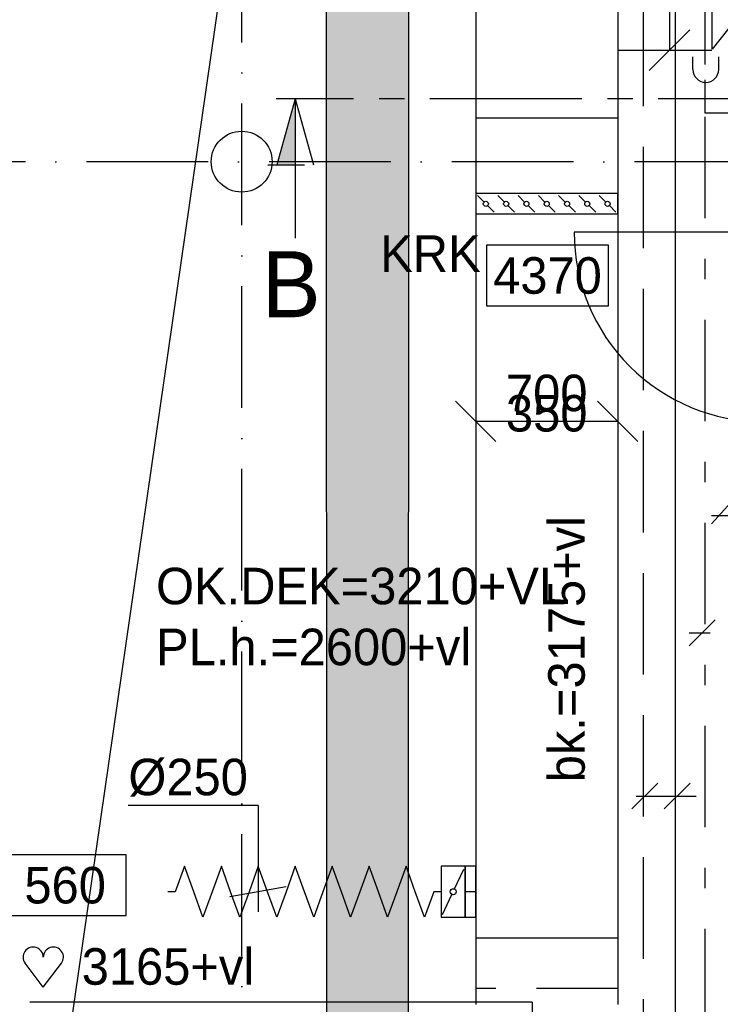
# Model space of a CAD drawing. Extents: x -39327 to 109237, y 358172 to 442272.
# Tile 35 of 96: x 28214 to 31666, y 406842 to 411692. Entities that reach past the tile are written whole.
import ezdxf
from ezdxf.enums import TextEntityAlignment as Align

# ---------------------------------------------------------------- set-up
doc = ezdxf.new("R2010")
doc.units = 0
doc.header["$LTSCALE"] = 100
for name, pattern in [('2322107', [2000, 1000, 1000]), ('2322108', [7, 5, -2]), ('2322109', [10, 5, -2, 1, -2]), ('CENTER2', [11.25, 7.5, -1.25, 1.25, -1.25]), ('CENTER4', [5, 3.125, -0.625, 0.625, -0.625]), ('DASHDOT', [9, 6, -1.5, 0, -1.5]), ('LURETOUR', [6, 4, -2])]:
    doc.linetypes.add(name, pattern=pattern)
doc.layers.get('0').update_dxf_attribs({"linetype": 'CONTINUOUS'})
for name, color, linetype in [('AL$1----_ALGEMEEN', 7, 'CONTINUOUS'), ('AL$7----_STRAMIEN', 1, 'DASHDOT'), ('AL28----_KONSTRUKTIE', 3, 'CONTINUOUS'), ('AL32----_DRAAIRICHTING', 1, 'CONTINUOUS'), ('BOUW', 8, 'CONTINUOUS'), ('DOORSNEDE', 1, 'CONTINUOUS'), ('KABELGOOT1', 8, 'CONTINUOUS'), ('WL531---', 4, 'CONTINUOUS'), ('WL561---_AANVOER', 4, 'CONTINUOUS'), ('WL561---_RETOUR', 4, 'CONTINUOUS'), ('WL570---', 3, 'CONTINUOUS'), ('WL570---_HARTLIJN', 1, 'CONTINUOUS'), ('WL570---_RETOUR', 3, 'CONTINUOUS'), ('WM570---', 1, 'CONTINUOUS')]:
    doc.layers.add(name, color=color, linetype=linetype)
doc.styles.add('BURO-018', font='BUROFONT.shx', dxfattribs={"height": 180})
doc.styles.add('BURO-050', font='BUROFONT.shx', dxfattribs={"height": 500})

# ---------------------------------------------------------------- blocks, each defined once
blk = doc.blocks.new('LU-2D-K-2BC')
at = {"color": 0, "linetype": 'CONTINUOUS'}
for p, q in [((-0.5, 350), (0.5, 350)), ((-0.5, -350), (0.5, -350))]:
    blk.add_line(p, q, dxfattribs=at)
blk = doc.blocks.new('LU-2D-KL-2BC64')
at = {"color": 0, "linetype": 'CONTINUOUS'}
for p, q in [((-50, 350), (-50, -350)), ((50, 350), (-50, 350)), ((8.8, 308.8), (41.2, 341.2)), ((50, -350), (50, 350)), ((-8.8, 291.2), (-41.2, 258.8)), ((8.8, 208.8), (41.2, 241.2)), ((-8.8, 191.2), (-41.2, 158.8)), ((8.8, 108.8), (41.2, 141.2)), ((-8.8, 91.2), (-41.2, 58.8)), ((8.8, 8.8), (41.2, 41.2)), ((-8.8, -8.8), (-41.2, -41.2)), ((8.8, -91.2), (41.2, -58.8)), ((-8.8, -108.8), (-41.2, -141.2)), ((8.8, -191.2), (41.2, -158.8)), ((-8.8, -208.8), (-41.2, -241.2)), ((8.8, -291.2), (41.2, -258.8)), ((-8.8, -308.8), (-41.2, -341.2)), ((-50, -350), (50, -350))]:
    blk.add_line(p, q, dxfattribs=at)
for centre in [(0, 300), (0, 200), (0, 100), (0, 0), (0, -100), (0, -200), (0, -300)]:
    blk.add_circle(centre, 12.5, dxfattribs=at)
blk = doc.blocks.new('*U42', base_point=(25700.6, 53052.8))
at = {"layer": 'WM570---', "linetype": 'CONTINUOUS'}
for p, q in [((25250.9, 53152.5), (25450.3, 52953.1)), ((25950.9, 53152.5), (26150.3, 52953.1)), ((26050.6, 53052.8), (25350.6, 53052.8))]:
    blk.add_line(p, q, dxfattribs=at)
at = {"layer": 'WM570---', "linetype": 'CONTINUOUS', "style": 'BURO-018'}
for s, p in [('700', (25700.6, 53102.8)), ('350', (25700.6, 53002.8))]:
    blk.add_text(s, height=180, dxfattribs=at).set_placement(p, align=Align.CENTER)
blk = doc.blocks.new('LU-ORND')
at = {"color": 0, "linetype": 'CONTINUOUS'}
for p, q in [((-3, 1.5), (-3, -1.5)), ((3, 1.5), (-3, 1.5)), ((3, -1.5), (3, 1.5)), ((-3, -1.5), (3, -1.5))]:
    blk.add_line(p, q, dxfattribs=at)
blk = doc.blocks.new('LU-1D-KL-FA76')
at = {"color": 0, "linetype": 'CONTINUOUS'}
for p, q in [((-59.4, 125), (-59.4, -125)), ((59.4, 125), (-59.4, 125)), ((53, 111.6), (6.4, 13.4)), ((59.4, -125), (59.4, 125)), ((-6.4, -13.4), (-53, -111.6)), ((-59.4, -125), (59.4, -125))]:
    blk.add_line(p, q, dxfattribs=at)
blk.add_circle((0, 0), 14.8, dxfattribs=at)
blk = doc.blocks.new('LU-1D-BO-5A-FA33')
at = {"color": 0, "linetype": 'CONTINUOUS'}
for p, q in [((125, 51.3), (-125, 51.3)), ((-125, 51.3), (-125, 0)), ((125, 0), (125, 51.3)), ((-125, 0), (125, 0))]:
    blk.add_line(p, q, dxfattribs=at)
at = {"layer": 'WL570---_HARTLIJN', "linetype": 'CENTER4'}
blk.add_line((0, 0), (0, 51.3), dxfattribs=at)
blk = doc.blocks.new('LU-1D-F-FA543')
at = {"color": 0, "linetype": 'CONTINUOUS'}
for p, q in [((-636.9, 0), (-591.5, 125)), ((-591.5, 125), (-546, 0)), ((-455, 0), (-409.5, 125)), ((-409.5, 125), (-364, 0)), ((-273, 0), (-227.5, 125)), ((-227.5, 125), (-182, 0)), ((-91, 0), (-45.5, 125)), ((-45.5, 125), (0, 0)), ((91, 0), (136.5, 125)), ((136.5, 125), (182, 0)), ((273, 0), (318.5, 125)), ((318.5, 125), (364, 0)), ((455, 0), (500.5, 125)), ((500.5, 125), (546, 0)), ((-673.6, 0), (-636.9, 0)), ((-546, 0), (-500.5, -125)), ((-500.5, -125), (-455, 0)), ((-364, 0), (-318.5, -125)), ((-318.5, -125), (-273, 0)), ((-182, 0), (-136.5, -125)), ((-136.5, -125), (-91, 0)), ((0, 0), (45.5, -125)), ((45.5, -125), (91, 0)), ((182, 0), (227.5, -125)), ((227.5, -125), (273, 0)), ((364, 0), (409.5, -125)), ((409.5, -125), (455, 0)), ((546, 0), (591.5, -125)), ((591.5, -125), (636.9, 0)), ((636.9, 0), (673.6, 0))]:
    blk.add_line(p, q, dxfattribs=at)
blk = doc.blocks.new('*U217', base_point=(23778.5, 50246.5))
at = {"color": 0, "linetype": 'CONTINUOUS'}
for p, q in [((23778.5, 50550.3), (23138.6, 50550.3)), ((23778.5, 50550.3), (23778.5, 50025.3)), ((23917.4, 50149.8), (23639.7, 50100.8))]:
    blk.add_line(p, q, dxfattribs=at)
at = {"layer": 'WM570---', "linetype": 'CONTINUOUS', "style": 'BURO-018'}
blk.add_text('%%c250', height=180, dxfattribs=at).set_placement((23728.5, 50600.3), align=Align.RIGHT)
blk = doc.blocks.new('HART')
at = {"color": 1}
for q in [(-39.7, 52.4), (39.7, 52.4)]:
    blk.add_line((0, 0), q, dxfattribs=at)
for centre, start, end in [((-22.1, 65.7), 0, 217.1867), ((22.1, 65.7), 322.8133, 180)]:
    blk.add_arc(centre, 22.1, start, end, dxfattribs=at)
blk = doc.blocks.new('LDS')
at = {"color": 0, "linetype": 'CONTINUOUS'}
for p, q in [((0, 1), (1, 1)), ((0, -1), (1, -1))]:
    blk.add_line(p, q, dxfattribs=at)
blk.add_arc((0, 0), 1, 90, 270, dxfattribs=at)
blk = doc.blocks.new('LU-2D-K-3E8')
at = {"color": 0, "linetype": 'CONTINUOUS'}
for p, q in [((-0.5, 500), (0.5, 500)), ((-0.5, -500), (0.5, -500))]:
    blk.add_line(p, q, dxfattribs=at)
blk = doc.blocks.new('*U306', base_point=(30864.7, 412041.9))
at = {"layer": 'WM570---', "linetype": 'CONTINUOUS'}
for p, q in [((30964.4, 412641.6), (30765, 412442.2)), ((30864.7, 412541.9), (30864.7, 411541.9)), ((30964.4, 411641.6), (30765, 411442.2))]:
    blk.add_line(p, q, dxfattribs=at)
at = {"layer": 'WM570---', "linetype": 'CONTINUOUS', "style": 'BURO-018'}
for s, p in [('1000', (30814.7, 412041.9)), ('250', (30914.7, 412041.9))]:
    blk.add_text(s, height=180, rotation=90, dxfattribs=at).set_placement(p, align=Align.CENTER)
blk = doc.blocks.new('A$C6E6F3BC9')
at = {"layer": 'KABELGOOT1'}
h = blk.add_hatch(dxfattribs=at)
h.set_pattern_fill('DOTS', color=256, scale=20, style=0)
h.set_pattern_definition([(0, (-2505.993, 85430.135), (15.875, 31.75), [0, -31.75])])
h.paths.add_polyline_path([(22012.7, 33340), (22013.7, 41591.6), (21609.8, 41591.6), (21611.6, 32747.4), (22208.6, 32747.4), (22208.6, 33265), (22087.7, 33265)])
for p, q in [((21612.7, 27183, 2750), (21609.7, 41937, 2750)), ((22013.7, 41662, 2750), (22012.7, 33340, 2750))]:
    blk.add_line(p, q, dxfattribs=at)

msp = doc.modelspace()

# ---------------------------------------------------------------- linework, layer by layer
at = {"layer": 'AL$1----_ALGEMEEN', "color": 8}
msp.add_line((31109, 425017.8), (28044.8, 403836.6), dxfattribs=at)
at = {"layer": 'AL$7----_STRAMIEN', "color": 1}
for p, q in [((29308, 406179.3), (29308, 438797.3)), ((32743.1, 410992.8), (8116, 410992.8))]:
    msp.add_line(p, q, dxfattribs=at)
at = {"layer": 'AL28----_KONSTRUKTIE', "color": 8}
msp.add_circle((29308, 410992.8), 150, dxfattribs=at)
at = {"layer": 'AL32----_DRAAIRICHTING', "color": 8}
msp.add_lwpolyline([(31880, 410645.5), (30946, 410645.5, 0.414214), (31880, 409711.5, 0.414214)], format="xyb", dxfattribs=at)
at = {"layer": 'DOORSNEDE', "color": 5}
msp.add_line((29669.3, 411301.7), (29477.7, 411301.7), dxfattribs=at)
at = {"layer": 'DOORSNEDE', "color": 220}
for p, q in [((29572.1, 411301.7), (29481.9, 410976.6)), ((29572.1, 411301.7), (29662.4, 410976.6)), ((29572.1, 411301.7), (29572.1, 410615.4)), ((29436.7, 410976.6), (29617.3, 410976.6))]:
    msp.add_line(p, q, dxfattribs=at)
at = {"layer": 'DOORSNEDE', "color": 220, "linetype": 'CENTER2'}
msp.add_line((32109.7, 411301.7), (29624.2, 411301.7), dxfattribs=at)
at = {"layer": 'DOORSNEDE', "color": 220}
msp.add_solid([(29481.9, 410976.6), (29572.1, 410976.6), (29572.1, 411301.7)], dxfattribs=at)
at = {"layer": 'WL531---', "linetype": '2322109'}
for p, q in [((31591.9, 411471.6), (31591.9, 412646.8)), ((31591.9, 411232.1), (31591.9, 411396.4)), ((32730, 411232.1), (31591.9, 411232.1)), ((31591.9, 406713.9), (31591.9, 411232.1))]:
    msp.add_line(p, q, dxfattribs=at)
at = {"layer": 'WL531---', "color": 1}
for p, q in [((31622.3, 409208.9), (31720.4, 409315.2)), ((31622.3, 409249.8), (33225.7, 409249.8)), ((31513.3, 408607.7), (31641.1, 408735.5)), ((31513.3, 408671.6), (31615.8, 408671.6)), ((31230.2, 407804.1), (31358, 407931.8)), ((31389.4, 407804.1), (31517.2, 407931.8)), ((31251, 407868), (31547, 407868)), ((30738.6, 406852.8), (28264.6, 406852.8)), ((30738.6, 406852.8), (30738.6, 406582))]:
    msp.add_line(p, q, dxfattribs=at)
at = {"layer": 'WL561---_AANVOER', "linetype": '2322107'}
msp.add_line((31445.6, 406696.9), (31445.6, 411766.5), dxfattribs=at)
at = {"layer": 'WL561---_RETOUR', "linetype": '2322108'}
msp.add_line((31285.4, 411766.5), (31285.4, 406709.5), dxfattribs=at)
at = {"layer": 'WL570---'}
for p, q in [((31626.3, 411546.5), (31626.3, 412542.5)), ((31780, 411742.5), (31626.3, 411546.5)), ((31161, 411380.4), (31161, 411131.2)), ((30465.9, 411208.5), (31165.3, 411208.5))]:
    msp.add_line(p, q, dxfattribs=at)
at = {"layer": 'WL570---_RETOUR', "linetype": 'CONTINUOUS'}
msp.add_line((30461, 407168.5), (31161, 407168.5), dxfattribs=at)
at = {"layer": 'WM570---', "color": 3, "linetype": 'LURETOUR'}
msp.add_line((31161, 406919.7), (30461, 406919.7), dxfattribs=at)

# ---------------------------------------------------------------- block references
at = {"layer": 'WL531---', "color": 2, "xscale": 63.375, "yscale": 63.375, "zscale": 63.375, "rotation": 90}
msp.add_blockref('LDS', (31594.9, 411446.7), dxfattribs=at)
at = {"layer": 'WL570---', "color": 1}
msp.add_blockref('A$C6E6F3BC9', (8116, 371524.5), dxfattribs=at)
at = {"layer": 'WL570---', "rotation": 180}
msp.add_blockref('LU-1D-F-FA543', (29617.4, 407396.6), dxfattribs=at)
at = {"layer": 'WL570---_RETOUR', "linetype": 'CONTINUOUS', "xscale": 5701.294391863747, "rotation": 270}
msp.add_blockref('LU-2D-K-2BC', (30811, 409691.6), dxfattribs=at)
at = {"layer": 'WL570---_RETOUR', "linetype": 'LURETOUR', "xscale": 463.6846428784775}
msp.add_blockref('LU-2D-K-3E8', (31392.2, 412041.9), dxfattribs=at)
at = {"layer": 'WL570---_RETOUR', "linetype": 'CONTINUOUS'}
for name, p, rotation in [('LU-2D-KL-2BC64', (30811, 410785.3), 270), ('LU-1D-KL-FA76', (30350.3, 407396.6), 180)]:
    msp.add_blockref(name, p, dxfattribs=dict(at, rotation=rotation))
at = {"layer": 'WL570---_RETOUR', "linetype": 'LURETOUR', "rotation": 90}
msp.add_blockref('LU-1D-BO-5A-FA33', (30461, 407396.6), dxfattribs=at)
at = {"layer": 'WM570---'}
for name, p in [('*U306', (31416, 412041.9)), ('*U42', (30811, 409713.5)), ('*U217', (29388.5, 407517.8))]:
    msp.add_blockref(name, p, dxfattribs=at)
ref = msp.add_blockref('LU-ORND', (30814.7, 410432.3), dxfattribs=dict(at, xscale=100, yscale=100, zscale=100))
ref.add_attrib('LU_TEXT1', '4370', dxfattribs={"layer": '0', "color": 1, "linetype": 'CONTINUOUS', "height": 180, "style": 'BURO-018'}).set_placement((30814.7, 410432.3), align=Align.MIDDLE)
ref = msp.add_blockref('LU-ORND', (28438.1, 407428.7), dxfattribs=dict(at, xscale=100, yscale=100, zscale=100))
ref.add_attrib('LU_TEXT1', '560', dxfattribs={"layer": '0', "color": 1, "linetype": 'CONTINUOUS', "height": 180, "style": 'BURO-018'}).set_placement((28438.1, 407428.7), align=Align.MIDDLE)
at = {"layer": 'WM570---', "xscale": 2.25, "yscale": 2.25, "zscale": 2.25}
msp.add_blockref('HART', (28330.2, 406926.1), dxfattribs=at)

# ---------------------------------------------------------------- texts
at = {"layer": 'BOUW', "color": 1, "style": 'BURO-018'}
for s, p in [('KRK', (29990.4, 410450.1)), ('OK.DEK=3210+VL', (28886, 408812.4)), ('PL.h.=2600+vl', (28886, 408512.4))]:
    msp.add_text(s, height=180, dxfattribs=at).set_placement(p)
at = {"layer": 'DOORSNEDE', "color": 2, "linetype": 'CENTER2', "style": 'BURO-050'}
msp.add_text('B', height=325, dxfattribs=at).set_placement((29407, 410226.6))
at = {"layer": 'WM570---', "color": 1, "style": 'BURO-018'}
msp.add_text('bk.=3175+vl', height=180, rotation=90, dxfattribs=at).set_placement((30998.3, 407935.8))
msp.add_text('3165+vl', height=180, dxfattribs=at).set_placement((28519.6, 406938.3))

doc.saveas('drawing.dxf')
